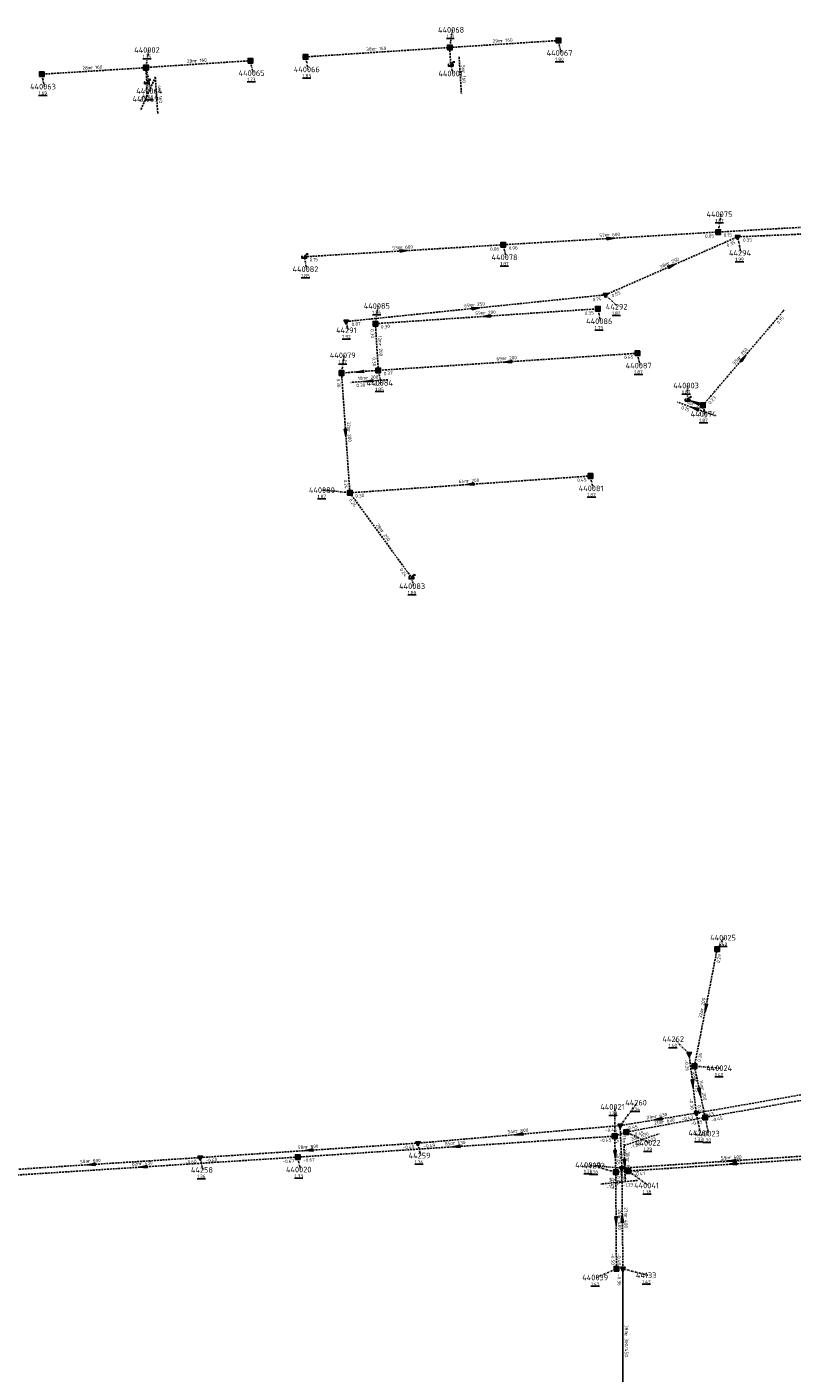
# Model space of a CAD drawing. Extents: x 188323 to 208361, y 565368 to 574910.
# Tile 140 of 256: x 203804 to 204008, y 568788 to 569146. Entities that reach past the tile are written whole.
import ezdxf

# ---------------------------------------------------------------- set-up
doc = ezdxf.new("R2010")
doc.units = 0
doc.linetypes.add('DASHDOT', pattern=[1, 0.5, -0.25, 0, -0.25])
doc.linetypes.add('DASHED', pattern=[0.75, 0.5, -0.25])
doc.layers.get('0').update_dxf_attribs({"linetype": 'CONTINUOUS'})
for name, color, linetype in [('RIO-AFM', 7, 'CONTINUOUS'), ('RIO-BOK', 7, 'CONTINUOUS'), ('RIO-DET', 7, 'CONTINUOUS'), ('RIO-KNP', 7, 'CONTINUOUS'), ('RIO-KNR', 7, 'CONTINUOUS'), ('RIO-LAG_0B', 7, 'CONTINUOUS'), ('RIO-LAG_1B', 7, 'DASHED'), ('RIO-LAG_2B', 7, 'DASHED'), ('RIO-LEN', 7, 'CONTINUOUS'), ('RIO-MVD', 1, 'CONTINUOUS'), ('RIO-VRB', 6, 'DASHDOT'), ('RIO-VRH', 7, 'CONTINUOUS')]:
    doc.layers.add(name, color=color, linetype=linetype)
doc.styles.add('RIO-TXT', font='isocp.shx')

# ---------------------------------------------------------------- blocks, each defined once
blk = doc.blocks.new('L_VHR')
blk.add_lwpolyline([(-0.5, 0), (0.5, 0), (-0.5, 0.15), (-0.5, -0.15), (0.5, 0)])
blk = doc.blocks.new('K_UTB')
blk.add_lwpolyline([(0.5, 0.15), (0.5, -0.3), (-0.5, -0.3), (-0.5, 0.15), (-0.45, 0.15), (-0.45, -0.25), (0, -0.25), (0.45, -0.25), (0.45, 0.15)], close=True)
blk.add_lwpolyline([(0.85, 0.6), (0.55, 0.65), (0.614828, 0.459583), (0.850842, 0.598937)])
blk.add_arc((0.85, -0.25), 0.85, 90, 180)
at = {"style": 'RIO-TXT', "flags": 1}
blk.add_attdef('KNOOPNAAM', (2, 2), '', height=1, dxfattribs=at)
blk = doc.blocks.new('K_IPR')
blk.add_lwpolyline([(-0.5, -0.5), (0.5, -0.5), (0.5, 0.5), (-0.5, 0.5)], close=True)
blk.add_solid([(-0.5, 0.5), (0.5, 0.5), (-0.5, -0.5), (0.5, -0.5)])
at = {"style": 'RIO-TXT', "flags": 1}
blk.add_attdef('KNOOPNAAM', (2, 2), '', height=1, dxfattribs=at)
blk = doc.blocks.new('K_FIC')
blk.add_circle((0, 0), 0.0625)
at = {"style": 'RIO-TXT', "flags": 1}
blk.add_attdef('KNOOPNAAM', (2, 2), '', height=1, dxfattribs=at)
blk = doc.blocks.new('K_IPD')
blk.add_lwpolyline([(-0.496027, 0.307994), (0.503973, 0.307994), (0.003973, -0.558031)], close=True)
blk.add_solid([(-0.496027, 0.307994), (0.503973, 0.307994), (0.003973, -0.558031)])
at = {"style": 'RIO-TXT', "flags": 1}
blk.add_attdef('KNOOPNAAM', (2, 2), '', height=1, dxfattribs=at)
blk = doc.blocks.new('845_04______440068____440001_')
at = {"layer": 'RIO-LAG_1B'}
blk.add_line((0, 0), (0.582, -9.804), dxfattribs=at)
at = {"layer": 'RIO-AFM', "style": 'RIO-TXT'}
blk.add_text('r 160', height=0.9, rotation=273.3752, dxfattribs=at).set_placement((0.7265, -3.7941))
at = {"layer": 'RIO-LEN', "style": 'RIO-TXT'}
blk.add_text('5m', height=0.9, rotation=273.3752, dxfattribs=at).set_placement((0.6303, -2.177))
blk = doc.blocks.new('846_04______440064____440002_')
at = {"layer": 'RIO-LAG_1B'}
blk.add_line((0, 0), (-3.986, -8.976), dxfattribs=at)
at = {"layer": 'RIO-AFM', "style": 'RIO-TXT'}
blk.add_text('r 160', height=0.9, rotation=426.0309, dxfattribs=at).set_placement((-2.8895, -5.2718))
at = {"layer": 'RIO-LEN', "style": 'RIO-TXT'}
blk.add_text('0m', height=0.9, rotation=426.0309, dxfattribs=at).set_placement((-3.5465, -6.7526))
blk = doc.blocks.new('847_04______440002____440069_')
at = {"layer": 'RIO-LAG_1B'}
blk.add_line((0, 0), (0.656, -9.8), dxfattribs=at)
at = {"layer": 'RIO-AFM', "style": 'RIO-TXT'}
blk.add_text('r 160', height=0.9, rotation=273.8034, dxfattribs=at).set_placement((0.7548, -3.7886))
at = {"layer": 'RIO-LEN', "style": 'RIO-TXT'}
blk.add_text('4m', height=0.9, rotation=273.8034, dxfattribs=at).set_placement((0.6466, -2.1722))
blk = doc.blocks.new('848_04______440074____440003_')
at = {"layer": 'RIO-LAG_1B'}
blk.add_line((0, 0), (-9.251, 3.298), dxfattribs=at)
at = {"layer": 'RIO-VRH', "xscale": 2, "yscale": 2, "zscale": 2, "rotation": 160.357}
blk.add_blockref('L_VHR', (-4.6255, 1.649), dxfattribs=at)
at = {"layer": 'RIO-AFM', "style": 'RIO-TXT'}
blk.add_text('r 250', height=0.9, rotation=340.357, dxfattribs=at).set_placement((-5.4748, 2.4835))
at = {"layer": 'RIO-BOK', "style": 'RIO-TXT'}
for s, p in [('0.15', (-8.4022, 1.5094)), ('0.23', (-3.8231, -0.1219))]:
    blk.add_text(s, height=0.9, rotation=340.357, dxfattribs=at).set_placement(p)
at = {"layer": 'RIO-LEN', "style": 'RIO-TXT'}
blk.add_text('4m', height=0.9, rotation=340.357, dxfattribs=at).set_placement((-7.0008, 3.0271))
blk = doc.blocks.new('854_04______440021____440022_')
at = {"layer": 'RIO-LAG_1B'}
blk.add_line((0, 0), (9.31, 3.123), dxfattribs=at)
at = {"layer": 'RIO-AFM', "style": 'RIO-TXT'}
blk.add_text('r 630', height=0.9, rotation=18.5439, dxfattribs=at).set_placement((3.4717, 1.6921))
at = {"layer": 'RIO-BOK', "style": 'RIO-TXT'}
for p in [(1.7724, -0.8821), (5.8671, 0.4916)]:
    blk.add_text('-1.23', height=0.9, rotation=18.5439, dxfattribs=at).set_placement(p)
at = {"layer": 'RIO-LEN', "style": 'RIO-TXT'}
blk.add_text('3m', height=0.9, rotation=18.5439, dxfattribs=at).set_placement((1.9358, 1.1768))
blk = doc.blocks.new('855_04______440040____440021_')
at = {"layer": 'RIO-LAG_1B'}
blk.add_line((0, 0), (-0.3, 9.816), dxfattribs=at)
at = {"layer": 'RIO-VRH', "xscale": 2, "yscale": 2, "zscale": 2, "rotation": 271.7374}
blk.add_blockref('L_VHR', (-0.15, 4.908), dxfattribs=at)
at = {"layer": 'RIO-AFM', "style": 'RIO-TXT'}
blk.add_text('r 630', height=0.9, rotation=271.7374, dxfattribs=at).set_placement((0.326, 5.7333))
at = {"layer": 'RIO-BOK', "style": 'RIO-TXT'}
for s, p in [('-0.45', (-1.6562, 8.3738)), ('-0.47', (-1.5232, 4.0558))]:
    blk.add_text(s, height=0.9, rotation=271.7374, dxfattribs=at).set_placement(p)
at = {"layer": 'RIO-LEN', "style": 'RIO-TXT'}
blk.add_text('10m', height=0.9, rotation=271.7374, dxfattribs=at).set_placement((0.2595, 7.8922))
blk = doc.blocks.new('859_04______440041____440040_')
at = {"layer": 'RIO-LAG_1B'}
blk.add_line((0, 0), (-9.775, -0.957), dxfattribs=at)
at = {"layer": 'RIO-AFM', "style": 'RIO-TXT'}
blk.add_text('r 315', height=0.9, rotation=365.5717, dxfattribs=at).set_placement((-6.0116, -0.085))
at = {"layer": 'RIO-BOK', "style": 'RIO-TXT'}
for p in [(-8.2451, -2.2135), (-3.9448, -1.7912)]:
    blk.add_text('-1.23', height=0.9, rotation=365.5717, dxfattribs=at).set_placement(p)
at = {"layer": 'RIO-LEN', "style": 'RIO-TXT'}
blk.add_text('3m', height=0.9, rotation=365.5717, dxfattribs=at).set_placement((-7.6239, -0.2434))
blk = doc.blocks.new('868_04______440084____440079_')
at = {"layer": 'RIO-LAG_1B'}
blk.add_line((0, 0), (-9.796, -0.705), dxfattribs=at)
at = {"layer": 'RIO-VRH', "xscale": 2, "yscale": 2, "zscale": 2, "rotation": 184.0935}
blk.add_blockref('L_VHR', (-4.898, -0.3525), dxfattribs=at)
at = {"layer": 'RIO-AFM', "style": 'RIO-TXT'}
blk.add_text('r 200', height=0.9, rotation=364.0935, dxfattribs=at).set_placement((-5.7421, 0.089))
at = {"layer": 'RIO-BOK', "style": 'RIO-TXT'}
for s, p in [('0.30', (-8.299, -2.0005)), ('0.37', (-3.4506, -1.6504))]:
    blk.add_text(s, height=0.9, rotation=364.0935, dxfattribs=at).set_placement(p)
at = {"layer": 'RIO-LEN', "style": 'RIO-TXT'}
blk.add_text('10m', height=0.9, rotation=364.0935, dxfattribs=at).set_placement((-7.8965, -0.0665))

msp = doc.modelspace()

# ---------------------------------------------------------------- linework, layer by layer
at = {"layer": 'RIO-LAG_0B'}
msp.add_line((203963.008, 568777.408), (203963.008, 568815.424), dxfattribs=at)
at = {"layer": 'RIO-LAG_1B'}
for p, q in [((203878.592, 569137.792), (203916.944, 569140.288)), ((203916.944, 569140.288), (203945.84, 569142.144)), ((203916.944, 569140.288), (203917.216, 569135.68)), ((203863.92, 569136.768), (203836.176, 569134.976)), ((203836.144, 569134.912), (203808.448, 569133.184)), ((203836.176, 569134.976), (203836.144, 569134.912)), ((203836.144, 569134.912), (203836.4, 569131.008)), ((204041.44, 569094.208), (203988.368, 569091.2)), ((203931.184, 569087.808), (203988.368, 569091.2)), ((203878.24, 569084.608), (203931.184, 569087.808)), ((203897.184, 569066.816), (203956.352, 569070.784)), ((203984.304, 569045.12), (204005.744, 569070.272)), ((203897.184, 569066.816), (203897.952, 569054.4)), ((203966.848, 569058.944), (203897.952, 569054.4)), ((203897.952, 569054.4), (203888.176, 569053.696)), ((203888.176, 569053.696), (203890.384, 569021.824)), ((203984.304, 569045.12), (203980.224, 569046.592)), ((203954.368, 569026.304), (203890.384, 569021.824)), ((203890.384, 569021.824), (203906.768, 568999.296)), ((203982.032, 568869.312), (203988.064, 568900.416)), ((203984.896, 568855.68), (203982.032, 568869.312)), ((203984.896, 568855.68), (204045.6, 568866.432)), ((203963.92, 568851.776), (203984.896, 568855.68)), ((203876.512, 568845.12), (203960.816, 568850.688)), ((203960.816, 568850.688), (203963.92, 568851.776)), ((203961.104, 568841.088), (203960.816, 568850.688)), ((203794.368, 568839.872), (203876.512, 568845.12)), ((204020.128, 568845.12), (203964.384, 568841.408)), ((203964.384, 568841.408), (203961.104, 568841.088)), ((203961.28, 568815.424), (203961.104, 568841.088))]:
    msp.add_line(p, q, dxfattribs=at)
at = {"layer": 'RIO-LAG_2B'}
for p, q in [((203958.384, 569074.496), (203993.52, 569089.92)), ((203993.52, 569089.92), (204065.472, 569092.992)), ((203889.376, 569067.392), (203958.384, 569074.496)), ((203980.592, 568872.576), (203982.544, 568856.832)), ((203982.544, 568856.832), (204043.728, 568867.52)), ((203962.272, 568853.504), (203982.544, 568856.832)), ((203908.48, 568848.832), (203962.272, 568853.504)), ((203962.272, 568853.504), (203962.72, 568842.176)), ((203850.576, 568844.992), (203908.48, 568848.832)), ((203792.688, 568841.28), (203850.576, 568844.992)), ((203962.72, 568842.176), (204021.456, 568846.08)), ((203962.72, 568842.176), (203963.008, 568815.424))]:
    msp.add_line(p, q, dxfattribs=at)
at = {"layer": 'RIO-VRB'}
for p, q in [((203916.95, 569140.27), (203917.6571, 569144.9832)), ((203945.84, 569142.16), (203946.5471, 569138.8468)), ((203836.14, 569134.91), (203836.8471, 569139.6232)), ((203863.92, 569136.79), (203864.6271, 569133.4768)), ((203878.59, 569137.77), (203879.2971, 569134.4568)), ((203808.44, 569133.19), (203809.1471, 569129.8768)), ((203836.18, 569135), (203837.4076, 569128.7323)), ((203917.22, 569135.68), (203917.7535, 569133.3516)), ((203836.4, 569130.99), (203836.4024, 569126.615)), ((203988.37, 569091.22), (203989.0771, 569095.9332)), ((203993.52, 569089.93), (203994.4006, 569085.632)), ((203931.19, 569087.79), (203931.8971, 569084.4768)), ((203878.24, 569084.62), (203878.9471, 569081.3068)), ((203958.39, 569074.5), (203961.6518, 569071.312)), ((203897.19, 569066.82), (203897.8971, 569071.5332)), ((203956.35, 569070.78), (203957.0571, 569067.4668)), ((203889.37, 569067.39), (203889.9035, 569065.0616)), ((203888.17, 569053.68), (203888.8771, 569058.3932)), ((203966.85, 569058.97), (203967.5571, 569055.6568)), ((203897.95, 569054.38), (203898.6571, 569051.0668)), ((203980.22, 569046.59), (203980.2195, 569050.365)), ((203984.31, 569045.13), (203984.8435, 569042.8016)), ((203954.36, 569026.31), (203955.0671, 569022.9968)), ((203890.39, 569021.85), (203883.315, 569022.5478)), ((203906.77, 568999.31), (203907.3035, 568996.9816)), ((203988.06, 568900.44), (203990.0364, 568903.4958)), ((203980.59, 568872.56), (203976.7015, 568876.5212)), ((203982.03, 568869.3), (203988.9975, 568868.7713)), ((203960.82, 568850.71), (203960.8189, 568858.485)), ((203962.27, 568853.48), (203966.8172, 568859.6002)), ((203982.55, 568856.83), (203983.6041, 568851.5471)), ((203984.9, 568855.66), (203985.7806, 568851.362)), ((203963.92, 568851.75), (203970.0469, 568848.9122)), ((203908.48, 568848.84), (203909.1871, 568845.5268)), ((203850.58, 568845.02), (203851.2871, 568841.7068)), ((203876.51, 568845.12), (203877.2171, 568841.8068)), ((203961.11, 568841.1), (203954.1421, 568843.0265)), ((203962.72, 568842.16), (203955.645, 568842.8578)), ((203964.39, 568841.42), (203969.8094, 568837.5719)), ((203961.28, 568815.43), (203956.02, 568813.0906)), ((203963, 568815.4), (203969.6482, 568813.68))]:
    msp.add_line(p, q, dxfattribs=at)

# ---------------------------------------------------------------- block references
at = {"layer": 'RIO-DET'}
for name, p in [('845_04______440068____440001_', (203919.456, 569137.792)), ('846_04______440064____440002_', (203838.688, 569132.48)), ('847_04______440002____440069_', (203838.64, 569132.416)), ('868_04______440084____440079_', (203900.448, 569051.904)), ('848_04______440074____440003_', (203986.816, 569042.624)), ('854_04______440021____440022_', (203963.328, 568848.192)), ('855_04______440040____440021_', (203963.616, 568838.592)), ('859_04______440041____440040_', (203966.896, 568838.912))]:
    msp.add_blockref(name, p, dxfattribs=at)
at = {"layer": 'RIO-KNP', "xscale": 1.25, "yscale": 1.25, "zscale": 1.25}
for name, p in [('K_IPR', (203916.944, 569140.288)), ('K_IPR', (203945.84, 569142.144)), ('K_IPR', (203863.92, 569136.768)), ('K_IPR', (203878.592, 569137.792)), ('K_UTB', (203917.216, 569135.68)), ('K_IPR', (203808.448, 569133.184)), ('K_IPR', (203836.144, 569134.912)), ('K_IPR', (203836.176, 569134.976)), ('K_UTB', (203836.4, 569131.008)), ('K_IPR', (203988.368, 569091.2)), ('K_IPD', (203993.52, 569089.92)), ('K_IPR', (203931.184, 569087.808)), ('K_UTB', (203878.24, 569084.608)), ('K_IPD', (203958.384, 569074.496)), ('K_IPR', (203956.352, 569070.784)), ('K_FIC', (204005.744, 569070.272)), ('K_IPD', (203889.376, 569067.392)), ('K_IPR', (203897.184, 569066.816)), ('K_IPR', (203966.848, 569058.944)), ('K_IPR', (203888.176, 569053.696)), ('K_IPR', (203897.952, 569054.4)), ('K_UTB', (203980.224, 569046.592)), ('K_IPR', (203984.304, 569045.12)), ('K_IPR', (203954.368, 569026.304)), ('K_IPR', (203890.384, 569021.824)), ('K_UTB', (203906.768, 568999.296)), ('K_IPR', (203988.064, 568900.416)), ('K_IPD', (203980.592, 568872.576)), ('K_IPR', (203982.032, 568869.312)), ('K_IPD', (203982.544, 568856.832)), ('K_IPD', (203962.272, 568853.504)), ('K_IPR', (203984.896, 568855.68)), ('K_IPR', (203960.816, 568850.688)), ('K_IPR', (203963.92, 568851.776)), ('K_IPD', (203908.48, 568848.832)), ('K_IPD', (203850.576, 568844.992)), ('K_IPR', (203876.512, 568845.12)), ('K_IPR', (203961.104, 568841.088)), ('K_IPD', (203962.72, 568842.176)), ('K_IPR', (203964.384, 568841.408)), ('K_IPR', (203961.28, 568815.424)), ('K_IPD', (203963.008, 568815.424))]:
    msp.add_blockref(name, p, dxfattribs=at)
at = {"layer": 'RIO-VRH', "xscale": 2, "yscale": 2, "zscale": 2}
for p, rotation in [((203959.78, 569089.505), 3.4325), ((203904.715, 569086.205), 3.4257), ((203975.955, 569082.215), 23.7099), ((203923.88, 569070.945), 5.8809), ((203926.77, 569068.8), 183.8291), ((203995.03, 569057.69), 49.5141), ((203893.06, 569054.03), 184.0935), ((203932.4, 569056.675), 183.8109), ((203982.265, 569045.86), 160.357), ((203889.28, 569037.765), 273.9984), ((203922.375, 569024.08), 183.9878), ((203985.045, 568884.87), 259.0328), ((203981.57, 568864.695), 277.111), ((203983.465, 568862.48), 281.8902), ((203972.41, 568855.155), 189.3789), ((203935.375, 568851.16), 184.9297), ((203879.53, 568846.93), 183.7743), ((203918.665, 568847.915), 183.7929), ((203960.965, 568845.905), 271.7374), ((203821.635, 568843.145), 183.7059), ((203835.435, 568842.51), 183.6355), ((203992.085, 568844.11), 183.7988), ((203992.26, 568843.28), 183.8178), ((203961.195, 568828.265), 270.3885), ((203962.86, 568828.78), 450.6085)]:
    msp.add_blockref('L_VHR', p, dxfattribs=dict(at, rotation=rotation))

# ---------------------------------------------------------------- texts
at = {"layer": 'RIO-AFM', "style": 'RIO-TXT'}
for s, rotation, p in [('r 160', 3.7284, (203896.9291, 569139.4663)), ('r 160', 3.7426, (203930.5538, 569141.661)), ('r 160', 363.6917, (203849.2084, 569136.35)), ('r 160', 363.5528, (203821.4496, 569134.5071)), ('r 600', 3.4325, (203958.9412, 569089.9556)), ('r 600', 3.4257, (203903.8762, 569086.6557)), ('r 250', 23.7099, (203975.0123, 569082.347)), ('r 250', 5.8809, (203923.023, 569071.3594)), ('r 200', 3.8291, (203925.9283, 569069.2448)), ('r 200', 273.5048, (203898.0231, 569061.4395)), ('r 200', 363.8109, (203931.5565, 569057.1413)), ('r 250', 49.5141, (203994.1237, 569057.3983)), ('r 200', 273.9984, (203889.732, 569038.6089)), ('r 200', 363.9878, (203921.5304, 569024.5422)), ('r 250', 306.0117, (203898.5148, 569011.5343)), ('r 200', 79.0328, (203984.4001, 568884.1697)), ('r 315', 277.111, (203981.9704, 568865.5617)), ('r 200', 281.8902, (203983.7912, 568863.377)), ('r 630', 9.3789, (203971.529, 568855.5162)), ('r 630', 10.5559, (203973.5221, 568854.0481)), ('r 800', 4.9297, (203934.5247, 568851.5885)), ('r 800', 3.7743, (203878.6885, 568847.3756)), ('r 630', 3.7929, (203917.8237, 568848.3603)), ('r 315', 272.2853, (203962.9655, 568848.6501)), ('r 800', 3.706, (203820.7943, 568843.5916)), ('r 630', 3.6355, (203834.5947, 568842.9576)), ('r 400', 3.7988, (203991.2436, 568844.5552)), ('r 315', 363.8178, (203991.4166, 568843.7421)), ('r 400', 270.3885, (203961.6972, 568829.0789)), ('r 400', 270.6085, (203963.3595, 568829.5957)), ('e 300/450', 270, (203963.5081, 568798.2902))]:
    msp.add_text(s, height=0.9, rotation=rotation, dxfattribs=at).set_placement(p)
at = {"layer": 'RIO-BOK', "style": 'RIO-TXT'}
for s, rotation, p in [('0.05', 3.4325, (203984.8992, 569089.6093)), ('0.15', 363.2028, (203989.8467, 569089.9013)), ('0.06', 3.4257, (203927.719, 569086.1797)), ('0.06', 3.4325, (203932.6711, 569086.4763)), ('0.35', 23.7099, (203990.8231, 569087.2164)), ('0.35', 2.4347, (203994.978, 569088.5907)), ('0.15', 3.4257, (203879.7209, 569083.3062)), ('0.74', 5.8809, (203954.9917, 569072.7425)), ('0.55', 23.7099, (203960.2346, 569073.7811)), ('0.35', 3.8291, (203952.8908, 569069.1453)), ('0.15', 49.5141, (204004.5032, 569066.6327)), ('0.87', 5.8809, (203890.9059, 569066.1408)), ('0.30', 273.5048, (203895.8789, 569065.3366)), ('0.30', 3.8291, (203898.6802, 569065.5166)), ('0.30', 273.5048, (203896.3412, 569057.8479)), ('0.45', 363.8109, (203963.3881, 569057.3779)), ('0.37', 363.8109, (203899.4406, 569053.0771)), ('0.30', 273.9984, (203886.8717, 569052.1854)), ('0.23', 49.5141, (203986.2836, 569045.2858)), ('0.45', 363.9878, (203950.9037, 569024.7041)), ('0.24', 273.9984, (203888.7637, 569025.3049)), ('0.24', 306.0117, (203890.0816, 569019.8944)), ('0.30', 363.9878, (203891.8846, 569020.5517)), ('0.24', 306.0117, (203903.5574, 569001.3755)), ('0.29', 79.0328, (203988.7575, 568896.6781)), ('0.26', 79.0328, (203983.6706, 568870.4081)), ('-0.26', 277.111, (203979.3748, 568870.9971)), ('0.26', 281.8902, (203980.9493, 568867.6413)), ('-0.30', 277.111, (203980.6612, 568860.7263)), ('0.24', 281.8902, (203982.8034, 568858.8568)), ('-0.45', 9.3789, (203963.8792, 568852.3269)), ('-0.43', 9.3789, (203978.732, 568854.7803)), ('-0.45', 10.5559, (203981.1254, 568853.5324)), ('-0.43', 9.9284, (203984.1702, 568855.6923)), ('-0.45', 10.0511, (203986.5227, 568854.5258)), ('-0.45', 3.7929, (203956.8213, 568849.0418)), ('-0.45', 4.9297, (203958.3045, 568851.7327)), ('-0.45', 272.2853, (203960.9276, 568852.0249)), ('-0.45', 10.5559, (203965.5526, 568850.6302)), ('-0.49', 3.7743, (203904.48, 568847.1731)), ('-0.49', 4.9297, (203909.9949, 568847.5655)), ('-0.60', 3.706, (203846.5785, 568843.3579)), ('-0.60', 3.7743, (203852.0689, 568843.7152)), ('-0.67', 3.6355, (203872.5061, 568843.4628)), ('-0.67', 3.7929, (203877.9993, 568843.8157)), ('-0.45', 272.2853, (203961.1628, 568846.2016)), ('-0.47', 270.3885, (203959.7202, 568839.6901)), ('-0.44', 270.6085, (203961.3356, 568840.7448)), ('-0.44', 3.7988, (203964.2095, 568840.8558)), ('-0.47', 363.8178, (203965.8807, 568840.1173)), ('-0.50', 270.3885, (203959.8666, 568819.5206)), ('-0.40', 270.6085, (203961.5715, 568819.4851)), ('-0.36', 270, (203961.6007, 568813.9996))]:
    msp.add_text(s, height=0.9, rotation=rotation, dxfattribs=at).set_placement(p)
at = {"layer": 'RIO-KNR', "style": 'RIO-TXT'}
for s, p in [('440068', (203913.8321, 569144.2332)), ('440002', (203833.0221, 569138.8732)), ('440067', (203942.7221, 569138.0968)), ('440065', (203860.8021, 569132.7268)), ('440066', (203875.4721, 569133.7068)), ('440001', (203913.9285, 569132.6016)), ('440063', (203805.3221, 569129.1268)), ('440064', (203833.5826, 569127.9823)), ('440069', (203832.5774, 569125.865)), ('440075', (203985.2521, 569095.1832)), ('44294', (203991.2131, 569084.882)), ('440078', (203928.0721, 569083.7268)), ('440082', (203875.1221, 569080.5568)), ('440085', (203894.0721, 569070.7832)), ('44292', (203958.4643, 569070.562)), ('44291', (203886.716, 569064.3116)), ('440086', (203953.2321, 569066.7168)), ('440079', (203885.0521, 569057.6432)), ('440087', (203963.7321, 569054.9068)), ('440084', (203894.8321, 569050.3168)), ('440003', (203976.3945, 569049.615)), ('440074', (203981.0185, 569042.0516)), ('440080', (203879.49, 569021.7978)), ('440081', (203951.2421, 569022.2468)), ('440083', (203903.4785, 568996.2316)), ('440025', (203986.2114, 568902.7458)), ('44262', (203973.514, 568875.7712)), ('440024', (203985.1725, 568868.0213)), ('440021', (203956.9939, 568857.735)), ('44260', (203963.6297, 568858.8502)), ('44261', (203980.4166, 568850.7971)), ('440023', (203981.9556, 568850.612)), ('440022', (203966.2219, 568848.1622)), ('44259', (203905.9996, 568844.7768)), ('440040', (203950.3171, 568842.2765)), ('44272', (203952.4575, 568842.1078)), ('44258', (203848.0996, 568840.9568)), ('440020', (203873.3921, 568841.0568)), ('440041', (203965.9844, 568836.8219)), ('44133', (203966.4607, 568812.93)), ('440039', (203952.195, 568812.3406))]:
    msp.add_text(s, height=1.5, dxfattribs=at).set_placement(p)
at = {"layer": 'RIO-LEN', "style": 'RIO-TXT'}
for s, rotation, p in [('38m', 3.7284, (203894.7737, 569139.3258)), ('29m', 3.7426, (203928.3984, 569141.52)), ('28m', 363.6917, (203847.0529, 569136.2096)), ('28m', 363.5528, (203819.2939, 569134.3718)), ('57m', 3.4325, (203956.7851, 569089.8262)), ('53m', 3.4257, (203901.7201, 569086.5266)), ('38m', 23.7099, (203973.0346, 569081.4784)), ('69m', 5.8809, (203920.8744, 569071.138)), ('59m', 3.8291, (203923.7731, 569069.1005)), ('12m', 273.5048, (203897.89, 569063.5954)), ('69m', 363.8109, (203929.4014, 569056.9964)), ('33m', 49.5141, (203992.7215, 569055.7554)), ('32m', 273.9984, (203889.5803, 569040.7636)), ('64m', 363.9878, (203919.3757, 569024.3906)), ('28m', 306.0117, (203897.2439, 569013.2809)), ('32m', 79.0328, (203983.9895, 568882.0491)), ('16m', 277.111, (203981.702, 568867.705)), ('14m', 281.8902, (203983.3451, 568865.4904)), ('21m', 9.3789, (203969.3979, 568855.1642)), ('21m', 10.5559, (203971.3986, 568853.6524)), ('54m', 4.9297, (203932.3727, 568851.4029)), ('11m', 272.2853, (203962.8783, 568850.8083)), ('58m', 3.7743, (203876.5332, 568847.2334)), ('85m', 3.7929, (203915.6685, 568848.2174)), ('58m', 3.706, (203818.6388, 568843.452)), ('82m', 3.6355, (203832.439, 568842.8206)), ('59m', 3.7988, (203989.0883, 568844.4121)), ('56m', 363.8178, (203989.2615, 568843.5969)), ('26m', 270.3885, (203961.6816, 568831.2388)), ('27m', 270.6085, (203963.3355, 568831.7556)), ('38m', 270, (203963.5071, 568800.4502))]:
    msp.add_text(s, height=0.9, rotation=rotation, dxfattribs=at).set_placement(p)
at = {"layer": 'RIO-MVD', "style": 'RIO-TXT'}
for s, p in [('%%U1.71', (203916.1271, 569142.8332)), ('%%U1.75', (203835.3171, 569137.4732)), ('%%U1.80', (203945.0171, 569136.6968)), ('%%U1.83', (203877.7671, 569132.3068)), ('%%U1.73', (203863.0971, 569131.3268)), ('%%U1.69', (203807.6171, 569127.7268)), ('%%U1.75', (203835.8776, 569126.5823)), ('%%U1.87', (203987.5471, 569093.7832)), ('%%U1.87', (203930.3671, 569082.3268)), ('%%U1.99', (203992.8706, 569083.482)), ('%%U1.85', (203877.4171, 569079.1568)), ('%%U1.86', (203896.3671, 569069.3832)), ('%%U1.82', (203960.1218, 569069.162)), ('%%U1.79', (203955.5271, 569065.3168)), ('%%U1.92', (203888.3735, 569062.9116)), ('%%U1.87', (203887.3471, 569056.2432)), ('%%U1.87', (203966.0271, 569053.5068)), ('%%U1.85', (203897.1271, 569048.9168)), ('%%U1.87', (203978.6895, 569048.215)), ('%%U1.87', (203983.3135, 569040.6516)), ('%%U1.87', (203881.785, 569020.3978)), ('%%U1.87', (203953.5371, 569020.8468)), ('%%U1.80', (203905.7735, 568994.8316)), ('%%U1.40', (203988.5064, 568901.3458)), ('%%U1.40', (203975.1715, 568874.3712)), ('%%U1.40', (203987.4675, 568866.6213)), ('%%U1.29', (203959.2889, 568856.335)), ('%%U1.34', (203965.2872, 568857.4502)), ('%%U1.33', (203982.0741, 568849.3971)), ('%%U1.30', (203984.2506, 568849.212)), ('%%U1.29', (203968.5169, 568846.7622)), ('%%U1.36', (203907.6571, 568843.3768)), ('%%U1.36', (203849.7571, 568839.5568)), ('%%U1.33', (203875.6871, 568839.6568)), ('%%U1.38', (203952.6121, 568840.8765)), ('%%U1.38', (203954.115, 568840.7078)), ('%%U1.38', (203968.2794, 568835.4219)), ('%%U1.43', (203954.49, 568810.9406)), ('%%U1.43', (203968.1182, 568811.53))]:
    msp.add_text(s, height=0.9, dxfattribs=at).set_placement(p)

doc.saveas('drawing.dxf')
